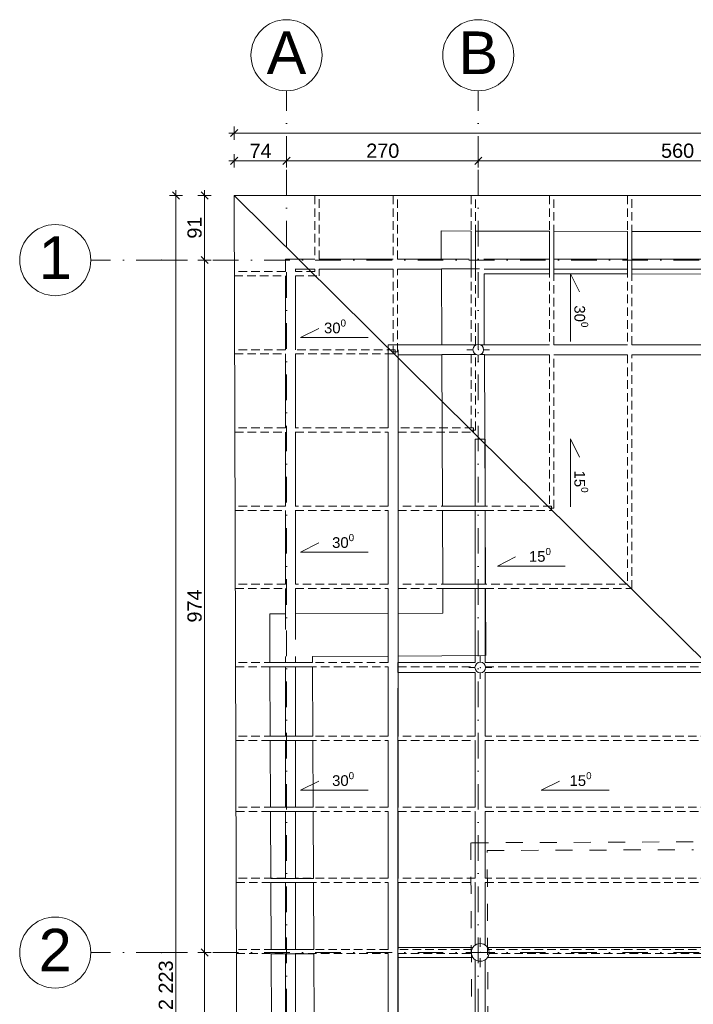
# Model space of a CAD drawing. Header units: millimetres. Extents: x -68772 to 137055, y -73300 to 19650.
# Tile 10 of 212: x -33986 to -24507, y -46044 to -32196. Entities that reach past the tile are written whole.
import ezdxf
from ezdxf.enums import TextEntityAlignment as Align

# ---------------------------------------------------------------- set-up
doc = ezdxf.new("R2010")
doc.units = ezdxf.units.MM
doc.header["$MEASUREMENT"] = 0
for name, pattern in [('Kropki i Kreski', [720, 360, -180, 0, -180]), ('Przerywana', [480, 240, -240]), ('Przerywana gęsta', [180, 120, -60])]:
    doc.linetypes.add(name, pattern=pattern)
for name, color, linetype in [('_drogi geometria', 7, 'Continuous'), ('Nowe_430-K Słupy', 7, 'Continuous'), ('Nowe_450-Sciana_oporowa_symb__osiowy', 7, 'Continuous'), ('Nowe_inny_obiekt_trwale_zwiazany_z_b', 7, 'Continuous'), ('Nowe_Panel', 7, 'Continuous')]:
    doc.layers.add(name, color=color, linetype=linetype)
for name, color, linetype, lineweight in [('_drogi geometria_Nr_pióra__1', 7, 'Continuous', 18), ('Nowe_430-K Słupy_Nr_pióra__1', 7, 'Continuous', 18), ('Nowe_430-K Słupy_Nr_pióra__7', 7, 'Continuous', 5), ('Nowe_450-Sciana_oporowa_symb__osiowy_Nr_pióra__139', 136, 'Continuous', 18), ('Nowe_810-G Ogólne_Nr_pióra__139', 136, 'Continuous', 18), ('Nowe_inny_obiekt_trwale_zwiazany_z_b_Nr_pióra__138', 138, 'Continuous', 18), ('Nowe_Panel_Nr_pióra__139', 136, 'Continuous', 18), ('Nowe_Panel_Nr_pióra__93', 7, 'Continuous', 20), ('Nowe_WOSZCZALSKI_tekst w ramce_Nr_pióra__7', 7, 'Continuous', 5), ('Walls_Nr_pióra__20', 20, 'Continuous', 18)]:
    doc.layers.add(name, color=color, linetype=linetype, lineweight=lineweight)
doc.styles.add('GENERATED_STYLE_1', font='arial.ttf')
doc.styles.add('GENERATED_STYLE_3', font='arial.ttf')
doc.dimstyles.new('GENERATED_STYLE__12', dxfattribs={"dimtxt": 200, "dimasz": 95, "dimexe": 0.18, "dimexo": 0.0625, "dimgap": 0.09, "dimtad": 1, "dimtih": 1, "dimtoh": 1, "dimdec": 0, "dimlfac": 0.1, "dimzin": 0, "dimdsep": 46, "dimtxsty": 'GENERATED_STYLE_3', "dimblk": 'ARROWHEAD_6', "dimblk1": 'ARROWHEAD_6', "dimblk2": 'ARROWHEAD_6', "dimcen": 0.09, "dimse1": 1, "dimse2": 1, "dimclrd": 7, "dimclre": 7, "dimclrt": 7, "dimadec": 1, "dimazin": 0, "dimtfac": 1, "dimtdec": 4, "dimtmove": 2, "dimatfit": 3, "dimfxl": 0, "dimtolj": 1, "dimtzin": 0, "dimarcsym": 0})
doc.dimstyles.new('GENERATED_STYLE__13', dxfattribs={"dimtxt": 200, "dimasz": 95, "dimexe": 0.18, "dimexo": 0.0625, "dimgap": 0.09, "dimtad": 1, "dimtih": 1, "dimtoh": 1, "dimdec": 0, "dimlfac": 0.1, "dimzin": 0, "dimdsep": 46, "dimtxsty": 'GENERATED_STYLE_3', "dimblk": 'ARROWHEAD_6', "dimblk1": 'ARROWHEAD_6', "dimblk2": 'ARROWHEAD_6', "dimcen": 0.09, "dimse1": 1, "dimse2": 1, "dimclrd": 7, "dimclre": 7, "dimclrt": 7, "dimadec": 1, "dimazin": 0, "dimtfac": 1, "dimtdec": 4, "dimtmove": 0, "dimatfit": 3, "dimfxl": 0, "dimtolj": 1, "dimtzin": 0, "dimarcsym": 0})
doc.dimstyles.new('GENERATED_STYLE__14', dxfattribs={"dimtxt": 200, "dimasz": 95, "dimexe": 0.18, "dimexo": 0.0625, "dimgap": 0.09, "dimtad": 1, "dimdec": 0, "dimlfac": 0.1, "dimzin": 0, "dimdsep": 46, "dimtxsty": 'GENERATED_STYLE_3', "dimblk": 'ARROWHEAD_6', "dimblk1": 'ARROWHEAD_6', "dimblk2": 'ARROWHEAD_6', "dimcen": 0.09, "dimse1": 1, "dimse2": 1, "dimclrd": 7, "dimclre": 7, "dimclrt": 7, "dimadec": 1, "dimazin": 0, "dimtfac": 1, "dimtdec": 4, "dimtmove": 0, "dimatfit": 3, "dimfxl": 0, "dimtolj": 1, "dimtzin": 0, "dimarcsym": 0})

# ---------------------------------------------------------------- blocks, each defined once
blk = doc.blocks.new('Ściana_105', base_point=(-30177, -55910))
at = {"layer": 'Nowe_450-Sciana_oporowa_symb__osiowy_Nr_pióra__139', "color": 136, "linetype": 'Continuous', "lineweight": 18, "flags": 128}
for points in [[(-30247, -35562), (-30247, -35737)], [(-30107, -35737), (-30107, -35702)], [(-30247, -35797), (-30247, -36837)], [(-30107, -36837), (-30107, -35797)], [(-30247, -36897), (-30247, -37937)], [(-30107, -37937), (-30107, -36897)], [(-30247, -37997), (-30247, -39037)], [(-30107, -39037), (-30107, -37997)], [(-30247, -39097), (-30247, -40137)], [(-30107, -40137), (-30107, -39097)], [(-30247, -40197), (-30247, -40551)], [(-30107, -40551), (-30107, -40197)], [(-30247, -41151), (-30247, -41237)], [(-30107, -41237), (-30107, -41151)], [(-30247, -41297), (-30247, -42272)], [(-30107, -42272), (-30107, -41297)], [(-30247, -42332), (-30247, -43272)], [(-30107, -43272), (-30107, -42332)], [(-30247, -43332), (-30247, -44272)], [(-30107, -44272), (-30107, -43332)], [(-30247, -44332), (-30247, -45272)], [(-30107, -45272), (-30107, -44332)], [(-30247, -45332), (-30247, -46272)], [(-30107, -46272), (-30107, -45332)]]:
    blk.add_lwpolyline(points, dxfattribs=at)
blk = doc.blocks.new('Ściana_107', base_point=(-18763, -35632))
at = {"layer": 'Nowe_450-Sciana_oporowa_symb__osiowy_Nr_pióra__139', "color": 136, "linetype": 'Continuous', "lineweight": 18, "flags": 128}
for points in [[(-29832, -35562), (-30247, -35562)], [(-28731, -35562), (-29772, -35562)], [(-28053, -35562), (-28671, -35562)], [(-26531, -35562), (-27453, -35562)], [(-25431, -35562), (-26471, -35562)], [(-24281, -35562), (-25371, -35562)], [(-23131, -35562), (-24221, -35562)], [(-22031, -35562), (-23071, -35562)], [(-20931, -35562), (-21971, -35562)], [(-19831, -35562), (-20871, -35562)], [(-18833, -35562), (-19771, -35562)], [(-18833, -35577), (-18833, -35562)], [(-30107, -35702), (-29832, -35702)], [(-29772, -35702), (-28731, -35702)], [(-28671, -35702), (-28052, -35702)], [(-27452, -35702), (-26531, -35702)], [(-26471, -35702), (-25431, -35702)], [(-25371, -35702), (-24281, -35702)], [(-24221, -35702), (-23131, -35702)], [(-23071, -35702), (-22031, -35702)], [(-21971, -35702), (-20931, -35702)], [(-20871, -35702), (-19831, -35702)], [(-19771, -35702), (-18833, -35702)]]:
    blk.add_lwpolyline(points, dxfattribs=at)
blk = doc.blocks.new('Ściana_122', base_point=(-28732, -54732))
at = {"layer": 'Nowe_450-Sciana_oporowa_symb__osiowy_Nr_pióra__139', "color": 136, "linetype": 'Continuous', "lineweight": 18, "flags": 128}
for points in [[(-28802, -36767), (-28802, -37937)], [(-28662, -37937), (-28662, -36907)], [(-28802, -37997), (-28802, -39037)], [(-28662, -39037), (-28662, -37997)], [(-28802, -39097), (-28802, -40137)], [(-28662, -40137), (-28662, -39097)], [(-28802, -40197), (-28802, -40545)], [(-28662, -40545), (-28662, -40197)], [(-28802, -41145), (-28802, -41237)], [(-28662, -41237), (-28662, -41145)], [(-28802, -41297), (-28802, -42272)], [(-28662, -42272), (-28662, -41297)], [(-28802, -42332), (-28802, -43272)], [(-28662, -43272), (-28662, -42332)], [(-28802, -43332), (-28802, -44272)], [(-28662, -44272), (-28662, -43332)], [(-28802, -44332), (-28802, -45272)], [(-28662, -45272), (-28662, -44332)], [(-28802, -45332), (-28802, -46272)], [(-28662, -46272), (-28662, -45332)]]:
    blk.add_lwpolyline(points, dxfattribs=at)
blk = doc.blocks.new('Ściana_123', base_point=(-19771, -36837))
at = {"layer": 'Nowe_450-Sciana_oporowa_symb__osiowy_Nr_pióra__139', "color": 136, "linetype": 'Continuous', "lineweight": 18, "flags": 128}
for points in [[(-28048, -36767), (-28802, -36767)], [(-26531, -36767), (-27448, -36767)], [(-25431, -36767), (-26471, -36767)], [(-24281, -36767), (-25371, -36767)], [(-23131, -36767), (-24221, -36767)], [(-22031, -36767), (-23071, -36767)], [(-20931, -36767), (-21826, -36767)], [(-19701, -36767), (-20871, -36767)], [(-28662, -36907), (-28047, -36907)], [(-27447, -36907), (-26531, -36907)], [(-26471, -36907), (-25431, -36907)], [(-25371, -36907), (-24281, -36907)], [(-24221, -36907), (-23131, -36907)], [(-23071, -36907), (-22031, -36907)], [(-21826, -36907), (-20931, -36907)], [(-20871, -36907), (-19841, -36907)]]:
    blk.add_lwpolyline(points, dxfattribs=at)
blk = doc.blocks.new('Ściana_136', base_point=(-19771, -41308))
at = {"layer": 'Nowe_450-Sciana_oporowa_symb__osiowy_Nr_pióra__139', "color": 136, "linetype": 'Continuous', "lineweight": 18, "flags": 128}
for points in [[(-27575, -41238), (-28662, -41238)], [(-28662, -41238), (-28662, -41378)], [(-22003, -41238), (-27435, -41238)], [(-19841, -41238), (-21863, -41238)], [(-28662, -41378), (-27575, -41378)], [(-27435, -41378), (-22003, -41378)], [(-21863, -41378), (-19841, -41378)]]:
    blk.add_lwpolyline(points, dxfattribs=at)
blk = doc.blocks.new('Ściana_137', base_point=(-19841, -45314))
at = {"layer": 'Nowe_450-Sciana_oporowa_symb__osiowy_Nr_pióra__139', "color": 136, "linetype": 'Continuous', "lineweight": 18, "flags": 128}
for points in [[(-27605, -45244), (-28662, -45244)], [(-28662, -45244), (-28662, -45384)], [(-24281, -45244), (-27404, -45244)], [(-22003, -45244), (-24221, -45244)], [(-19841, -45244), (-21863, -45244)], [(-19841, -45384), (-19841, -45244)], [(-28662, -45384), (-27605, -45384)], [(-27404, -45384), (-24281, -45384)], [(-24221, -45384), (-22003, -45384)], [(-21863, -45384), (-19841, -45384)]]:
    blk.add_lwpolyline(points, dxfattribs=at)
blk = doc.blocks.new('Ściana_152', base_point=(-30400, -56471))
at = {"layer": 'Nowe_Panel_Nr_pióra__93', "color": 7, "linetype": 'Continuous', "lineweight": 20}
for p, q in [((-29865, -41237), (-30465, -41237)), ((-29865, -41297), (-30465, -41297)), ((-29861, -42272), (-30461, -42272)), ((-29860, -42332), (-30460, -42332)), ((-29856, -43272), (-30456, -43272)), ((-29856, -43332), (-30456, -43332)), ((-29852, -44272), (-30452, -44272)), ((-29852, -44332), (-30452, -44332)), ((-29848, -45272), (-30448, -45272)), ((-29848, -45332), (-30448, -45332))]:
    blk.add_line(p, q, dxfattribs=at)
at = {"layer": 'Nowe_Panel_Nr_pióra__93', "color": 7, "linetype": 'Continuous', "lineweight": 20, "flags": 128}
for points in [[(-30468, -40552), (-30465, -41237)], [(-29865, -41237), (-29866, -41150)], [(-30465, -41297), (-30461, -42272)], [(-29861, -42272), (-29865, -41297)], [(-30460, -42332), (-30456, -43272)], [(-29856, -43272), (-29860, -42332)], [(-30456, -43332), (-30452, -44272)], [(-29852, -44272), (-29856, -43332)], [(-30452, -44332), (-30448, -45272)], [(-29848, -45272), (-29852, -44332)], [(-30448, -45332), (-30444, -46272)], [(-29843, -46272), (-29848, -45332)]]:
    blk.add_lwpolyline(points, dxfattribs=at)
blk = doc.blocks.new('Ściana_153', base_point=(-30468, -40552))
at = {"layer": 'Nowe_Panel_Nr_pióra__139', "color": 136, "linetype": 'Continuous', "lineweight": 18}
for p, q in [((-30247, -40551), (-30247, -40772)), ((-30107, -40911), (-30107, -40551)), ((-28802, -40545), (-28802, -41145)), ((-28662, -41145), (-28662, -40545))]:
    blk.add_line(p, q, dxfattribs=at)
at = {"layer": 'Nowe_Panel_Nr_pióra__93', "color": 7, "linetype": 'Continuous', "lineweight": 20, "flags": 128}
for points in [[(-30247, -40551), (-30468, -40552)], [(-28802, -40545), (-30107, -40551)], [(-28032, -40542), (-28662, -40545)], [(-29866, -41150), (-28802, -41145)], [(-28662, -41145), (-27429, -41139)]]:
    blk.add_lwpolyline(points, dxfattribs=at)
blk = doc.blocks.new('Ściana_154', base_point=(-28032, -40542))
at = {"layer": 'Nowe_Panel_Nr_pióra__139', "color": 136, "linetype": 'Continuous', "lineweight": 18}
for p, q in [((-27659, -35562), (-28053, -35562)), ((-28052, -35702), (-27518, -35702)), ((-27558, -36767), (-28048, -36767)), ((-27448, -36767), (-27508, -36767)), ((-28047, -36907), (-27558, -36907)), ((-27508, -36907), (-27447, -36907))]:
    blk.add_line(p, q, dxfattribs=at)
at = {"layer": 'Nowe_Panel_Nr_pióra__93', "color": 7, "linetype": 'Continuous', "lineweight": 20}
for p, q in [((-28038, -39037), (-27438, -39037)), ((-27438, -39097), (-28038, -39097)), ((-28033, -40137), (-27433, -40137)), ((-27433, -40197), (-28033, -40197))]:
    blk.add_line(p, q, dxfattribs=at)
at = {"layer": 'Nowe_Panel_Nr_pióra__93', "color": 7, "linetype": 'Continuous', "lineweight": 20, "flags": 128}
for points in [[(-28055, -35167), (-28053, -35562)], [(-28052, -35702), (-28048, -36767)], [(-27448, -36767), (-27452, -35768)], [(-28047, -36907), (-28038, -39037)], [(-27438, -39037), (-27447, -36907)], [(-28038, -39097), (-28033, -40137)], [(-27433, -40137), (-27438, -39097)], [(-28033, -40197), (-28032, -40542)], [(-27429, -41139), (-27433, -40197)]]:
    blk.add_lwpolyline(points, dxfattribs=at)
blk = doc.blocks.new('Ściana_155', base_point=(-28055, -35167))
at = {"layer": 'Nowe_Panel_Nr_pióra__93', "color": 7, "linetype": 'Continuous', "lineweight": 20}
for p, q in [((-27631, -35768), (-27631, -35168)), ((-27571, -35768), (-27571, -35168)), ((-26531, -35770), (-26531, -35170)), ((-26471, -35770), (-26471, -35170)), ((-25431, -35772), (-25431, -35172)), ((-25371, -35772), (-25371, -35172)), ((-24281, -35774), (-24281, -35174)), ((-24221, -35774), (-24221, -35174)), ((-23131, -35776), (-23131, -35176)), ((-23071, -35776), (-23071, -35176)), ((-22031, -35778), (-22031, -35178)), ((-21971, -35778), (-21971, -35178)), ((-20931, -35780), (-20931, -35180)), ((-20871, -35780), (-20871, -35180)), ((-19831, -35782), (-19831, -35182)), ((-19771, -35782), (-19771, -35182))]:
    blk.add_line(p, q, dxfattribs=at)
at = {"layer": 'Nowe_Panel_Nr_pióra__93', "color": 7, "linetype": 'Continuous', "lineweight": 20, "flags": 128}
for points in [[(-27631, -35168), (-28055, -35167)], [(-26531, -35170), (-27571, -35168)], [(-25431, -35172), (-26471, -35170)], [(-24281, -35174), (-25371, -35172)], [(-23131, -35176), (-24221, -35174)], [(-22031, -35178), (-23071, -35176)], [(-20931, -35180), (-21971, -35178)], [(-19831, -35182), (-20871, -35180)], [(-18103, -35185), (-19771, -35182)], [(-27452, -35768), (-26531, -35770)], [(-26471, -35770), (-25431, -35772)], [(-25371, -35772), (-24281, -35774)], [(-24221, -35774), (-23131, -35776)], [(-23071, -35776), (-22031, -35778)], [(-21971, -35778), (-20931, -35780)], [(-20871, -35780), (-19831, -35782)], [(-19771, -35782), (-18703, -35783)]]:
    blk.add_lwpolyline(points, dxfattribs=at)
blk = doc.blocks.new('Ściana_174', base_point=(-25401, -40167))
at = {"layer": 'Nowe_450-Sciana_oporowa_symb__osiowy_Nr_pióra__139', "color": 136, "linetype": 'Przerywana gęsta', "lineweight": 18, "flags": 128}
for points in [[(-25371, -34669), (-25431, -34669)], [(-25431, -34669), (-25431, -35562)], [(-25371, -35562), (-25371, -34669)], [(-25431, -35702), (-25431, -36767)], [(-25371, -36767), (-25371, -35702)], [(-25431, -36907), (-25431, -40137)], [(-25371, -40197), (-25371, -36907)]]:
    blk.add_lwpolyline(points, dxfattribs=at)
blk = doc.blocks.new('Ściana_175', base_point=(-26501, -39067))
at = {"layer": 'Nowe_450-Sciana_oporowa_symb__osiowy_Nr_pióra__139', "color": 136, "linetype": 'Przerywana gęsta', "lineweight": 18, "flags": 128}
for points in [[(-26471, -34669), (-26531, -34669)], [(-26531, -34669), (-26531, -35562)], [(-26471, -35562), (-26471, -34669)], [(-26531, -35702), (-26531, -36767)], [(-26471, -36767), (-26471, -35702)], [(-26531, -36907), (-26531, -39067)], [(-26471, -39067), (-26471, -36907)], [(-26531, -39067), (-26471, -39067)]]:
    blk.add_lwpolyline(points, dxfattribs=at)
blk = doc.blocks.new('Ściana_176', base_point=(-27601, -37967))
at = {"layer": 'Nowe_450-Sciana_oporowa_symb__osiowy_Nr_pióra__139', "color": 136, "linetype": 'Przerywana gęsta', "lineweight": 18, "flags": 128}
for points in [[(-27571, -34669), (-27631, -34669)], [(-27631, -34669), (-27631, -35562)], [(-27571, -35562), (-27571, -34669)], [(-27631, -35702), (-27631, -36767)], [(-27571, -36767), (-27571, -35702)], [(-27631, -36907), (-27631, -37967)], [(-27571, -37967), (-27571, -36907)], [(-27631, -37967), (-27571, -37967)]]:
    blk.add_lwpolyline(points, dxfattribs=at)
blk = doc.blocks.new('Ściana_177', base_point=(-28701, -36867))
at = {"layer": 'Nowe_450-Sciana_oporowa_symb__osiowy_Nr_pióra__139', "color": 136, "linetype": 'Przerywana gęsta', "lineweight": 18, "flags": 128}
for points in [[(-28671, -34669), (-28731, -34669)], [(-28731, -34669), (-28731, -35562)], [(-28671, -35562), (-28671, -34669)], [(-28731, -35702), (-28731, -36867)], [(-28671, -36867), (-28671, -35702)], [(-28731, -36867), (-28671, -36867)]]:
    blk.add_lwpolyline(points, dxfattribs=at)
blk = doc.blocks.new('Ściana_178', base_point=(-29802, -35767))
at = {"layer": 'Nowe_450-Sciana_oporowa_symb__osiowy_Nr_pióra__139', "color": 136, "linetype": 'Przerywana gęsta', "lineweight": 18, "flags": 128}
for points in [[(-29772, -34669), (-29832, -34669)], [(-29832, -34669), (-29832, -35562)], [(-29772, -35562), (-29772, -34669)], [(-29832, -35702), (-29832, -35737)], [(-29772, -35797), (-29772, -35702)]]:
    blk.add_lwpolyline(points, dxfattribs=at)
blk = doc.blocks.new('Ściana_185', base_point=(-17604, -41267))
at = {"layer": 'Nowe_450-Sciana_oporowa_symb__osiowy_Nr_pióra__139', "color": 136, "linetype": 'Przerywana gęsta', "lineweight": 18, "flags": 128}
for points in [[(-30247, -41237), (-30948, -41237)], [(-30948, -41237), (-30948, -41297)], [(-28802, -41237), (-30107, -41237)], [(-27575, -41237), (-28662, -41237)], [(-24281, -41237), (-27435, -41237)], [(-22003, -41237), (-24221, -41237)], [(-19841, -41237), (-21863, -41237)], [(-18833, -41237), (-19701, -41237)], [(-17604, -41237), (-18693, -41237)], [(-17604, -41297), (-17604, -41237)], [(-30948, -41297), (-30247, -41297)], [(-30107, -41297), (-28802, -41297)], [(-28662, -41297), (-27576, -41297)], [(-27432, -41297), (-24281, -41297)], [(-24221, -41297), (-22034, -41297)], [(-21863, -41297), (-19841, -41297)], [(-19701, -41297), (-18833, -41297)], [(-18693, -41297), (-17604, -41297)]]:
    blk.add_lwpolyline(points, dxfattribs=at)
blk = doc.blocks.new('Ściana_191', base_point=(-26501, -39067))
at = {"layer": 'Nowe_450-Sciana_oporowa_symb__osiowy_Nr_pióra__139', "color": 136, "linetype": 'Przerywana gęsta', "lineweight": 18, "flags": 128}
for points in [[(-30247, -39037), (-30955, -39037)], [(-30955, -39037), (-30955, -39097)], [(-28802, -39037), (-30107, -39037)], [(-27575, -39037), (-28662, -39037)], [(-26501, -39037), (-27435, -39037)], [(-26501, -39097), (-26501, -39037)], [(-30955, -39097), (-30247, -39097)], [(-30107, -39097), (-28802, -39097)], [(-28662, -39097), (-27575, -39097)], [(-27435, -39097), (-26501, -39097)]]:
    blk.add_lwpolyline(points, dxfattribs=at)
blk = doc.blocks.new('Ściana_192', base_point=(-25401, -40167))
at = {"layer": 'Nowe_450-Sciana_oporowa_symb__osiowy_Nr_pióra__139', "color": 136, "linetype": 'Przerywana gęsta', "lineweight": 18, "flags": 128}
for points in [[(-30247, -40137), (-30952, -40137)], [(-30952, -40137), (-30952, -40197)], [(-28802, -40137), (-30107, -40137)], [(-27575, -40137), (-28662, -40137)], [(-25431, -40137), (-27435, -40137)], [(-30952, -40197), (-30247, -40197)], [(-30107, -40197), (-28802, -40197)], [(-28662, -40197), (-27575, -40197)], [(-27435, -40197), (-25371, -40197)]]:
    blk.add_lwpolyline(points, dxfattribs=at)
blk = doc.blocks.new('Ściana_193', base_point=(-27601, -37967))
at = {"layer": 'Nowe_450-Sciana_oporowa_symb__osiowy_Nr_pióra__139', "color": 136, "linetype": 'Przerywana gęsta', "lineweight": 18, "flags": 128}
for points in [[(-30247, -37937), (-30958, -37937)], [(-30958, -37937), (-30958, -37997)], [(-28802, -37937), (-30107, -37937)], [(-27601, -37937), (-28662, -37937)], [(-27601, -37997), (-27601, -37937)], [(-30958, -37997), (-30247, -37997)], [(-30107, -37997), (-28802, -37997)], [(-28662, -37997), (-27601, -37997)]]:
    blk.add_lwpolyline(points, dxfattribs=at)
blk = doc.blocks.new('Ściana_194', base_point=(-28702, -36867))
at = {"layer": 'Nowe_450-Sciana_oporowa_symb__osiowy_Nr_pióra__139', "color": 136, "linetype": 'Przerywana gęsta', "lineweight": 18, "flags": 128}
for points in [[(-30247, -36837), (-30962, -36837)], [(-30962, -36837), (-30962, -36897)], [(-30962, -36897), (-30247, -36897)], [(-28702, -36837), (-30107, -36837)], [(-30107, -36897), (-28702, -36897)], [(-28702, -36897), (-28702, -36837)]]:
    blk.add_lwpolyline(points, dxfattribs=at)
blk = doc.blocks.new('Ściana_195', base_point=(-29802, -35767))
at = {"layer": 'Nowe_450-Sciana_oporowa_symb__osiowy_Nr_pióra__139', "color": 136, "linetype": 'Przerywana gęsta', "lineweight": 18, "flags": 128}
for points in [[(-30247, -35737), (-30965, -35737)], [(-30965, -35737), (-30965, -35797)], [(-30965, -35797), (-30247, -35797)], [(-29832, -35737), (-30107, -35737)], [(-30107, -35797), (-29772, -35797)]]:
    blk.add_lwpolyline(points, dxfattribs=at)
blk = doc.blocks.new('Ściana_201', base_point=(-19771, -45302))
at = {"layer": 'Nowe_450-Sciana_oporowa_symb__osiowy_Nr_pióra__139', "color": 136, "linetype": 'Przerywana gęsta', "lineweight": 18, "flags": 128}
for points in [[(-30247, -45272), (-30936, -45272)], [(-30936, -45272), (-30936, -45332)], [(-28802, -45272), (-30107, -45272)], [(-27618, -45272), (-28662, -45272)], [(-24281, -45272), (-27391, -45272)], [(-22023, -45272), (-24221, -45272)], [(-19841, -45272), (-21863, -45272)], [(-30936, -45332), (-30247, -45332)], [(-30107, -45332), (-28802, -45332)], [(-28662, -45332), (-27625, -45332)], [(-27384, -45332), (-24281, -45332)], [(-24221, -45332), (-22033, -45332)], [(-21863, -45332), (-19841, -45332)]]:
    blk.add_lwpolyline(points, dxfattribs=at)
blk = doc.blocks.new('Ściana_202', base_point=(-17604, -44302))
at = {"layer": 'Nowe_450-Sciana_oporowa_symb__osiowy_Nr_pióra__139', "color": 136, "linetype": 'Przerywana gęsta', "lineweight": 18, "flags": 128}
for points in [[(-30247, -44272), (-30939, -44272)], [(-30939, -44272), (-30939, -44332)], [(-28802, -44272), (-30107, -44272)], [(-27575, -44272), (-28662, -44272)], [(-24281, -44272), (-27435, -44272)], [(-22003, -44272), (-24221, -44272)], [(-19841, -44272), (-21863, -44272)], [(-17604, -44272), (-19701, -44272)], [(-17604, -44332), (-17604, -44272)], [(-30939, -44332), (-30247, -44332)], [(-30107, -44332), (-28802, -44332)], [(-28662, -44332), (-27575, -44332)], [(-27435, -44332), (-24281, -44332)], [(-24221, -44332), (-22003, -44332)], [(-21863, -44332), (-19841, -44332)], [(-19701, -44332), (-17604, -44332)]]:
    blk.add_lwpolyline(points, dxfattribs=at)
blk = doc.blocks.new('Ściana_203', base_point=(-17604, -43302))
at = {"layer": 'Nowe_450-Sciana_oporowa_symb__osiowy_Nr_pióra__139', "color": 136, "linetype": 'Przerywana gęsta', "lineweight": 18, "flags": 128}
for points in [[(-30247, -43272), (-30942, -43272)], [(-30942, -43272), (-30942, -43332)], [(-30942, -43332), (-30247, -43332)], [(-28802, -43272), (-30107, -43272)], [(-30107, -43332), (-28802, -43332)], [(-27575, -43272), (-28662, -43272)], [(-28662, -43332), (-27575, -43332)], [(-24281, -43272), (-27435, -43272)], [(-27435, -43332), (-24281, -43332)], [(-22003, -43272), (-24221, -43272)], [(-24221, -43332), (-22003, -43332)], [(-19841, -43272), (-21863, -43272)], [(-21863, -43332), (-19841, -43332)], [(-18833, -43272), (-19701, -43272)], [(-19701, -43332), (-18833, -43332)], [(-17604, -43272), (-18693, -43272)], [(-18693, -43332), (-17604, -43332)], [(-17604, -43332), (-17604, -43272)]]:
    blk.add_lwpolyline(points, dxfattribs=at)
blk = doc.blocks.new('Ściana_204', base_point=(-17604, -42302))
at = {"layer": 'Nowe_450-Sciana_oporowa_symb__osiowy_Nr_pióra__139', "color": 136, "linetype": 'Przerywana gęsta', "lineweight": 18, "flags": 128}
for points in [[(-30247, -42272), (-30945, -42272)], [(-30945, -42272), (-30945, -42332)], [(-30945, -42332), (-30247, -42332)], [(-28802, -42272), (-30107, -42272)], [(-30107, -42332), (-28802, -42332)], [(-27575, -42272), (-28662, -42272)], [(-28662, -42332), (-27575, -42332)], [(-24281, -42272), (-27435, -42272)], [(-27435, -42332), (-24281, -42332)], [(-22003, -42272), (-24221, -42272)], [(-24221, -42332), (-22003, -42332)], [(-19841, -42272), (-21863, -42272)], [(-21863, -42332), (-19841, -42332)], [(-18833, -42272), (-19701, -42272)], [(-19701, -42332), (-18833, -42332)], [(-17604, -42272), (-18693, -42272)], [(-18693, -42332), (-17604, -42332)], [(-17604, -42332), (-17604, -42272)]]:
    blk.add_lwpolyline(points, dxfattribs=at)
blk = doc.blocks.new('Ściana_261', base_point=(-27505, -53505))
at = {"layer": 'Nowe_450-Sciana_oporowa_symb__osiowy_Nr_pióra__139', "color": 136, "linetype": 'Continuous', "lineweight": 18, "flags": 128}
for points in [[(-27435, -38097), (-27575, -38097)], [(-27575, -38097), (-27575, -39037)], [(-27435, -39037), (-27435, -38097)], [(-27575, -39097), (-27575, -40137)], [(-27435, -40137), (-27435, -39097)], [(-27575, -40197), (-27575, -41237)], [(-27435, -41237), (-27435, -40197)], [(-27575, -41378), (-27575, -42272)], [(-27435, -42272), (-27435, -41378)], [(-27575, -42332), (-27575, -43272)], [(-27435, -43272), (-27435, -42332)], [(-27575, -43332), (-27575, -44272)], [(-27435, -44272), (-27435, -43332)], [(-27575, -44332), (-27575, -45214)], [(-27435, -45214), (-27435, -44332)], [(-27575, -45415), (-27575, -46272)], [(-27435, -46272), (-27435, -45415)]]:
    blk.add_lwpolyline(points, dxfattribs=at)
blk = doc.blocks.new('Standardowy znacznik osi_4')
at = {"layer": 'Nowe_inny_obiekt_trwale_zwiazany_z_b_Nr_pióra__138', "color": 138, "linetype": 'Kropki i Kreski', "lineweight": 18}
for p, q in [((1000, 0), (24513, 0)), ((24513, 0), (25513, 0))]:
    blk.add_line(p, q, dxfattribs=at)
at = {"layer": 'Nowe_inny_obiekt_trwale_zwiazany_z_b_Nr_pióra__138', "color": 138, "linetype": 'Continuous', "lineweight": 18}
blk.add_circle((26013, 0), 500, dxfattribs=at)
at = {"layer": 'Nowe_inny_obiekt_trwale_zwiazany_z_b_Nr_pióra__138', "color": 138, "linetype": 'Kropki i Kreski', "lineweight": 18}
blk.add_point((24513, 0), dxfattribs=at)
blk.add_point((24513, 0), dxfattribs=at)
at = {"layer": 'Nowe_inny_obiekt_trwale_zwiazany_z_b_Nr_pióra__138', "color": 138, "lineweight": 18, "style": 'GENERATED_STYLE_1'}
blk.add_attdef('AC_MarkerText_1', text='', height=600, rotation=270, dxfattribs=at).set_placement((26013, 34), align=Align.MIDDLE_CENTER)
blk = doc.blocks.new('Standardowy znacznik osi_5')
at = {"layer": 'Nowe_inny_obiekt_trwale_zwiazany_z_b_Nr_pióra__138', "color": 138, "linetype": 'Kropki i Kreski', "lineweight": 18}
for q in [(0, 0), (31616, 0)]:
    blk.add_line((1000, 0), q, dxfattribs=at)
at = {"layer": 'Nowe_inny_obiekt_trwale_zwiazany_z_b_Nr_pióra__138', "color": 138, "linetype": 'Continuous', "lineweight": 18}
blk.add_circle((-500, 0), 500, dxfattribs=at)
at = {"layer": 'Nowe_inny_obiekt_trwale_zwiazany_z_b_Nr_pióra__138', "color": 138, "linetype": 'Kropki i Kreski', "lineweight": 18}
blk.add_point((1000, 0), dxfattribs=at)
blk.add_point((1000, 0), dxfattribs=at)
at = {"layer": 'Nowe_inny_obiekt_trwale_zwiazany_z_b_Nr_pióra__138', "color": 138, "lineweight": 18, "style": 'GENERATED_STYLE_1'}
for tag, p in [('AC_MarkerText_1_0', (-500, 34)), ('AC_MarkerText_1_1', (33116, 34))]:
    blk.add_attdef(tag, text='', height=600, dxfattribs=at).set_placement(p, align=Align.MIDDLE_CENTER)
blk = doc.blocks.new('*D866')
at = {"layer": '_drogi geometria_Nr_pióra__1', "color": 7, "linetype": 'Continuous', "lineweight": 18}
for p, q in [((-31043, -34181), (-30968, -34181)), ((-30918, -34131), (-31018, -34231)), ((-30968, -34274), (-30968, -34087)), ((-30968, -34181), (-30232, -34181)), ((-30182, -34131), (-30282, -34231)), ((-30232, -34274), (-30232, -34087))]:
    blk.add_line(p, q, dxfattribs=at)
at = {"layer": '_drogi geometria_Nr_pióra__1', "color": 7, "lineweight": 18, "insert": (-30752, -34141), "char_height": 200, "attachment_point": 7, "style": 'GENERATED_STYLE_3'}
blk.add_mtext('\\A1;74', dxfattribs=at)
blk = doc.blocks.new('ARROWHEAD_6')
at = {"color": 0, "linetype": 'Continuous', "lineweight": 0}
for p, q in [((0, 0), (-1, 0)), ((-0.5, -0.5), (0.5, 0.5))]:
    blk.add_line(p, q, dxfattribs=at)
blk = doc.blocks.new('*D867')
at = {"layer": '_drogi geometria_Nr_pióra__1', "color": 7, "linetype": 'Continuous', "lineweight": 18}
for p, q in [((-30182, -34131), (-30282, -34231)), ((-30232, -34274), (-30232, -34087)), ((-30232, -34181), (-27533, -34181)), ((-27483, -34131), (-27583, -34231)), ((-27533, -34274), (-27533, -34087))]:
    blk.add_line(p, q, dxfattribs=at)
at = {"layer": '_drogi geometria_Nr_pióra__1', "color": 7, "lineweight": 18, "insert": (-29110, -34141), "char_height": 200, "attachment_point": 7, "style": 'GENERATED_STYLE_3'}
blk.add_mtext('\\A1;270', dxfattribs=at)
blk = doc.blocks.new('*D868')
at = {"layer": '_drogi geometria_Nr_pióra__1', "color": 7, "linetype": 'Continuous', "lineweight": 18}
for p, q in [((-27483, -34131), (-27583, -34231)), ((-27533, -34274), (-27533, -34087)), ((-27533, -34181), (-21933, -34181)), ((-21883, -34131), (-21983, -34231)), ((-21933, -34274), (-21933, -34087))]:
    blk.add_line(p, q, dxfattribs=at)
at = {"layer": '_drogi geometria_Nr_pióra__1', "color": 7, "lineweight": 18, "insert": (-24961, -34141), "char_height": 200, "attachment_point": 7, "style": 'GENERATED_STYLE_3'}
blk.add_mtext('\\A1;560', dxfattribs=at)
blk = doc.blocks.new('*D876')
at = {"layer": '_drogi geometria_Nr_pióra__1', "color": 7, "linetype": 'Continuous', "lineweight": 18}
for p, q in [((-31043, -33790), (-30968, -33790)), ((-30918, -33740), (-31018, -33840)), ((-30968, -33884), (-30968, -33696)), ((-30968, -33790), (-4732, -33790)), ((-4782, -33840), (-4682, -33740)), ((-4732, -33884), (-4732, -33696)), ((-4732, -33790), (-4657, -33790))]:
    blk.add_line(p, q, dxfattribs=at)
at = {"layer": '_drogi geometria_Nr_pióra__1', "color": 7, "lineweight": 18, "insert": (-18313, -33750), "char_height": 200, "attachment_point": 7, "style": 'GENERATED_STYLE_3'}
blk.add_mtext('\\A1;2\\~624', dxfattribs=at)
blk = doc.blocks.new('*D894')
at = {"layer": '_drogi geometria_Nr_pióra__1', "color": 7, "linetype": 'Continuous', "lineweight": 18}
for p, q in [((-31433, -45266), (-31333, -45366)), ((-31290, -45316), (-31477, -45316)), ((-31383, -50617), (-31383, -45316)), ((-31290, -50617), (-31477, -50617)), ((-31433, -50567), (-31333, -50667))]:
    blk.add_line(p, q, dxfattribs=at)
at = {"layer": '_drogi geometria_Nr_pióra__1', "color": 7, "lineweight": 18, "insert": (-31423, -48195), "char_height": 200, "attachment_point": 7, "rotation": 90, "style": 'GENERATED_STYLE_3'}
blk.add_mtext('\\A1;530', dxfattribs=at)
blk = doc.blocks.new('*D895')
at = {"layer": '_drogi geometria_Nr_pióra__1', "color": 7, "linetype": 'Continuous', "lineweight": 18}
for p, q in [((-31290, -35577), (-31477, -35577)), ((-31433, -35527), (-31333, -35627)), ((-31383, -45316), (-31383, -35577)), ((-31433, -45266), (-31333, -45366)), ((-31290, -45316), (-31477, -45316))]:
    blk.add_line(p, q, dxfattribs=at)
at = {"layer": '_drogi geometria_Nr_pióra__1', "color": 7, "lineweight": 18, "insert": (-31423, -40675), "char_height": 200, "attachment_point": 7, "rotation": 90, "style": 'GENERATED_STYLE_3'}
blk.add_mtext('\\A1;974', dxfattribs=at)
blk = doc.blocks.new('*D896')
at = {"layer": '_drogi geometria_Nr_pióra__1', "color": 7, "linetype": 'Continuous', "lineweight": 18}
for p, q in [((-31333, -34719), (-31433, -34619)), ((-31383, -34669), (-31383, -34594)), ((-31290, -34669), (-31477, -34669)), ((-31383, -35577), (-31383, -34669)), ((-31290, -35577), (-31477, -35577)), ((-31433, -35527), (-31333, -35627))]:
    blk.add_line(p, q, dxfattribs=at)
at = {"layer": '_drogi geometria_Nr_pióra__1', "color": 7, "lineweight": 18, "insert": (-31423, -35275), "char_height": 200, "attachment_point": 7, "rotation": 90, "style": 'GENERATED_STYLE_3'}
blk.add_mtext('\\A1;91', dxfattribs=at)
blk = doc.blocks.new('*D897')
at = {"layer": '_drogi geometria_Nr_pióra__1', "color": 7, "linetype": 'Continuous', "lineweight": 18}
for p, q in [((-31737, -34719), (-31837, -34619)), ((-31787, -34669), (-31787, -34594)), ((-31693, -34669), (-31880, -34669)), ((-31787, -56900), (-31787, -34669)), ((-31693, -56900), (-31880, -56900)), ((-31837, -56850), (-31737, -56950)), ((-31787, -56975), (-31787, -56900))]:
    blk.add_line(p, q, dxfattribs=at)
at = {"layer": '_drogi geometria_Nr_pióra__1', "color": 7, "lineweight": 18, "insert": (-31827, -46126), "char_height": 200, "attachment_point": 7, "rotation": 90, "style": 'GENERATED_STYLE_3'}
blk.add_mtext('\\A1;2\\~223', dxfattribs=at)
blk = doc.blocks.new('Słup_16', base_point=(-27505, -45314))
at = {"layer": 'Nowe_430-K Słupy_Nr_pióra__1', "color": 7, "linetype": 'Continuous', "lineweight": 18, "flags": 128}
blk.add_lwpolyline([(-27380, -45314, 1), (-27630, -45314, 1)], format="xyb", close=True, dxfattribs=at)
at = {"layer": 'Nowe_430-K Słupy_Nr_pióra__7', "color": 7, "linetype": 'Continuous', "lineweight": 5}
for p, q in [((-27505, -45234), (-27505, -45109)), ((-27585, -45314), (-27710, -45314)), ((-27505, -45394), (-27505, -45519)), ((-27425, -45314), (-27300, -45314))]:
    blk.add_line(p, q, dxfattribs=at)
blk.add_point((-27505, -45314), dxfattribs=at)
blk = doc.blocks.new('Słup_20', base_point=(-27504, -41307))
at = {"layer": 'Nowe_430-K Słupy_Nr_pióra__1', "color": 7, "linetype": 'Continuous', "lineweight": 18, "flags": 128}
blk.add_lwpolyline([(-27429, -41307, 1), (-27579, -41307, 1)], format="xyb", close=True, dxfattribs=at)
at = {"layer": 'Nowe_430-K Słupy_Nr_pióra__7', "color": 7, "linetype": 'Continuous', "lineweight": 5}
for p, q in [((-27504, -41227), (-27504, -41147)), ((-27584, -41307), (-27664, -41307)), ((-27504, -41387), (-27504, -41467)), ((-27424, -41307), (-27344, -41307))]:
    blk.add_line(p, q, dxfattribs=at)
blk.add_point((-27504, -41307), dxfattribs=at)
blk = doc.blocks.new('Słup_22', base_point=(-27533, -36837))
at = {"layer": 'Nowe_430-K Słupy_Nr_pióra__1', "color": 7, "linetype": 'Continuous', "lineweight": 18, "flags": 128}
blk.add_lwpolyline([(-27458, -36837, 1), (-27608, -36837, 1)], format="xyb", close=True, dxfattribs=at)
at = {"layer": 'Nowe_430-K Słupy_Nr_pióra__7', "color": 7, "linetype": 'Continuous', "lineweight": 5}
for p, q in [((-27533, -36757), (-27533, -36677)), ((-27613, -36837), (-27693, -36837)), ((-27533, -36917), (-27533, -36997)), ((-27453, -36837), (-27373, -36837))]:
    blk.add_line(p, q, dxfattribs=at)
blk.add_point((-27533, -36837), dxfattribs=at)

msp = doc.modelspace()

# ---------------------------------------------------------------- linework, layer by layer
at = {"layer": 'Nowe_810-G Ogólne_Nr_pióra__139', "color": 136, "linetype": 'Continuous', "lineweight": 18}
for p, q in [((-30968.4, -34668.7), (-24251.1, -41316.9)), ((-26236.3, -36722.6), (-26236.3, -35768.2)), ((-26236.3, -35768.2), (-26107.6, -36025.5)), ((-30034.2, -36665.9), (-29776.9, -36537.2)), ((-29079.9, -36665.9), (-30034.2, -36665.9)), ((-28662, -36837.1), (-28662.8, -54460.5)), ((-26236.3, -39047.2), (-26236.3, -38092.8)), ((-26236.3, -38092.8), (-26107.6, -38350.1)), ((-30034.4, -39684.3), (-29777.1, -39555.7)), ((-29080.1, -39684.4), (-30034.4, -39684.3)), ((-27264.5, -39879.7), (-27007.2, -39751)), ((-26310.1, -39879.7), (-27264.5, -39879.7)), ((-30034.6, -43032.4), (-29777.3, -42903.7)), ((-26647, -43032.6), (-26389.7, -42904)), ((-29080.2, -43032.4), (-30034.6, -43032.4)), ((-25692.6, -43032.6), (-26647, -43032.6))]:
    msp.add_line(p, q, dxfattribs=at)
at = {"layer": 'Nowe_810-G Ogólne_Nr_pióra__139', "color": 136, "linetype": 'Continuous', "lineweight": 18, "flags": 128}
msp.add_lwpolyline([(-30900.3, -56900.1), (-30968.4, -34668.7), (-17603, -34668.7), (-17603, -56900.1)], close=True, dxfattribs=at)
at = {"layer": 'Walls_Nr_pióra__20', "color": 20, "linetype": 'Przerywana', "lineweight": 18}
for p, q in [((-24506.9, -43759.1), (-27637.6, -43772.3)), ((-27637.6, -43772.3), (-27585.2, -55909.6)), ((-27407.1, -43881.3), (-24506.4, -43869.1)), ((-27355.2, -55909.6), (-27407.1, -43881.3))]:
    msp.add_line(p, q, dxfattribs=at)

# ---------------------------------------------------------------- block references
at = {"layer": 'Nowe_430-K Słupy', "color": 7, "lineweight": 18}
for name, p in [('Słup_22', (-27532.9, -36837.1)), ('Słup_20', (-27504.1, -41307.1)), ('Słup_16', (-27504.6, -45314.3))]:
    msp.add_blockref(name, p, dxfattribs=at)
at = {"layer": 'Nowe_450-Sciana_oporowa_symb__osiowy', "color": 136, "lineweight": 18}
for name, p in [('Ściana_178', (-29801.7, -35767.1)), ('Ściana_177', (-28701.2, -36867.4)), ('Ściana_176', (-27601.2, -37967.3)), ('Ściana_175', (-26501.1, -39067.2)), ('Ściana_174', (-25401, -40167.1)), ('Ściana_105', (-30176.6, -55909.6)), ('Ściana_107', (-18763, -35632.4)), ('Ściana_195', (-29801.7, -35767.1)), ('Ściana_122', (-28731.5, -54731.7)), ('Ściana_123', (-19771.4, -36837.1)), ('Ściana_194', (-28701.5, -36867.1)), ('Ściana_193', (-27601.4, -37967.1)), ('Ściana_261', (-27504.6, -53504.9)), ('Ściana_191', (-26501.2, -39067.1)), ('Ściana_192', (-25401, -40167.1)), ('Ściana_185', (-17604.1, -41267.1)), ('Ściana_136', (-19771.4, -41307.5)), ('Ściana_204', (-17604.1, -42301.7)), ('Ściana_203', (-17604.1, -43301.7)), ('Ściana_202', (-17604.1, -44301.7)), ('Ściana_201', (-19771.4, -45301.7)), ('Ściana_137', (-19841.4, -45314.3))]:
    msp.add_blockref(name, p, dxfattribs=at)
at = {"layer": 'Nowe_inny_obiekt_trwale_zwiazany_z_b', "color": 27, "linetype": 'Continuous', "lineweight": 5}
ref = msp.add_blockref('Standardowy znacznik osi_4', (-30231.6, -58708.3), dxfattribs=dict(at, zscale=1000, rotation=90))
ref.add_attrib('AC_MarkerText_1', 'A', dxfattribs={"layer": 'Nowe_inny_obiekt_trwale_zwiazany_z_b_Nr_pióra__138', "color": 138, "lineweight": 18, "height": 600, "style": 'GENERATED_STYLE_1'}).set_placement((-30231.6, -32661.3), align=Align.MIDDLE_CENTER)
ref = msp.add_blockref('Standardowy znacznik osi_4', (-27533, -58708.3), dxfattribs=dict(at, zscale=1000, rotation=90))
ref.add_attrib('AC_MarkerText_1', 'B', dxfattribs={"layer": 'Nowe_inny_obiekt_trwale_zwiazany_z_b_Nr_pióra__138', "color": 138, "lineweight": 18, "height": 600, "style": 'GENERATED_STYLE_1'}).set_placement((-27533, -32661.3), align=Align.MIDDLE_CENTER)
ref = msp.add_blockref('Standardowy znacznik osi_5', (-32986.1, -35577.4), dxfattribs=dict(at, zscale=1000))
ref.add_attrib('AC_MarkerText_1', '1', dxfattribs={"layer": 'Nowe_inny_obiekt_trwale_zwiazany_z_b_Nr_pióra__138', "color": 138, "lineweight": 18, "height": 600, "style": 'GENERATED_STYLE_1'}).set_placement((-33486.1, -35543.1), align=Align.MIDDLE_CENTER)
ref = msp.add_blockref('Standardowy znacznik osi_5', (-32986.1, -45316.3), dxfattribs=dict(at, zscale=1000))
ref.add_attrib('AC_MarkerText_1', '2', dxfattribs={"layer": 'Nowe_inny_obiekt_trwale_zwiazany_z_b_Nr_pióra__138', "color": 138, "lineweight": 18, "height": 600, "style": 'GENERATED_STYLE_1'}).set_placement((-33486.1, -45282.1), align=Align.MIDDLE_CENTER)
at = {"layer": 'Nowe_Panel', "color": 7, "lineweight": 20}
for name, p in [('Ściana_154', (-28031.6, -40541.9)), ('Ściana_155', (-28054.8, -35167.3)), ('Ściana_153', (-30468.1, -40552.4)), ('Ściana_152', (-30399.6, -56471.5))]:
    msp.add_blockref(name, p, dxfattribs=at)

# ---------------------------------------------------------------- texts
at = {"layer": 'Nowe_WOSZCZALSKI_tekst w ramce_Nr_pióra__7', "color": 7, "linetype": 'Continuous', "lineweight": 5, "char_height": 150, "attachment_point": 5, "style": 'GENERATED_STYLE_1'}
for s, insert, rotation in [('\\A1;30{\\H0.66x;\\S0^  ;}', (-26104.9, -36368), 270), ('\\A1;30{\\H0.66x;\\S0^  ;}', (-29548.8, -36531), 359.99754), ('\\A1;15{\\H0.66x;\\S0^  ;}', (-26104.9, -38692.5), 270), ('\\A1;30{\\H0.66x;\\S0^  ;}', (-29434.7, -39549.4), 359.99754), ('\\A1;30{\\H0.66x;\\S0^  ;}', (-29434.9, -42897.5), 359.99754)]:
    msp.add_mtext(s, dxfattribs=dict(at, insert=insert, rotation=rotation))
for insert in [(-26664.8, -39744.7), (-26093.4, -42897.7)]:
    msp.add_mtext('\\A1;15{\\H0.66x;\\S0^  ;}', dxfattribs=dict(at, insert=insert))

# ---------------------------------------------------------------- dimensions: what is measured, and where the dimension line sits
at = {"layer": '_drogi geometria', "color": 7, "linetype": 'Continuous', "lineweight": 18}
for base, p1, p2, dimstyle, picture, middle in [((-4731.7, -33789.8), (-30968.4, -34161.2), (-4731.7, -34161.2), 'GENERATED_STYLE__12', '*D876', (-17969.4, -33649.8)), ((-30231.6, -34180.7), (-30968.4, -34668.7), (-30231.6, -34407), 'GENERATED_STYLE__13', '*D866', (-30599.3, -34040.7)), ((-27532.9, -34180.7), (-30231.6, -34407), (-27532.9, -36837.1), 'GENERATED_STYLE__13', '*D867', (-28881.2, -34040.7)), ((-21933, -34180.7), (-27532.9, -36837.1), (-21933, -33978.5), 'GENERATED_STYLE__13', '*D868', (-24731.9, -34040.7))]:
    dim = msp.add_linear_dim(base=base, p1=p1, p2=p2, dimstyle=dimstyle, dxfattribs=at)
    dim.commit()
    dim.dimension.update_dxf_attribs({"geometry": picture, "text_midpoint": middle, "dimtype": 160})
for base, p1, p2, picture, middle in [((-31786.6, -34668.7), (-30900.3, -56900.1), (-30968.4, -34668.7), '*D897', (-31926.6, -45782.8)), ((-31383.3, -34668.7), (-3821.8, -35577.4), (-1957.6, -34668.7), '*D896', (-31523.3, -35122.3)), ((-31383.3, -35577.4), (-4041.7, -45316.3), (-3821.8, -35577.4), '*D895', (-31523.3, -40445.8)), ((-31383.3, -45316.3), (-4240.1, -50617.4), (-4041.7, -45316.3), '*D894', (-31523.3, -47965.8))]:
    dim = msp.add_linear_dim(base=base, p1=p1, p2=p2, angle=90, dimstyle='GENERATED_STYLE__14', dxfattribs=at)
    dim.commit()
    dim.dimension.update_dxf_attribs({"geometry": picture, "text_midpoint": middle, "dimtype": 160, "text_rotation": 90})

doc.saveas('drawing.dxf')
